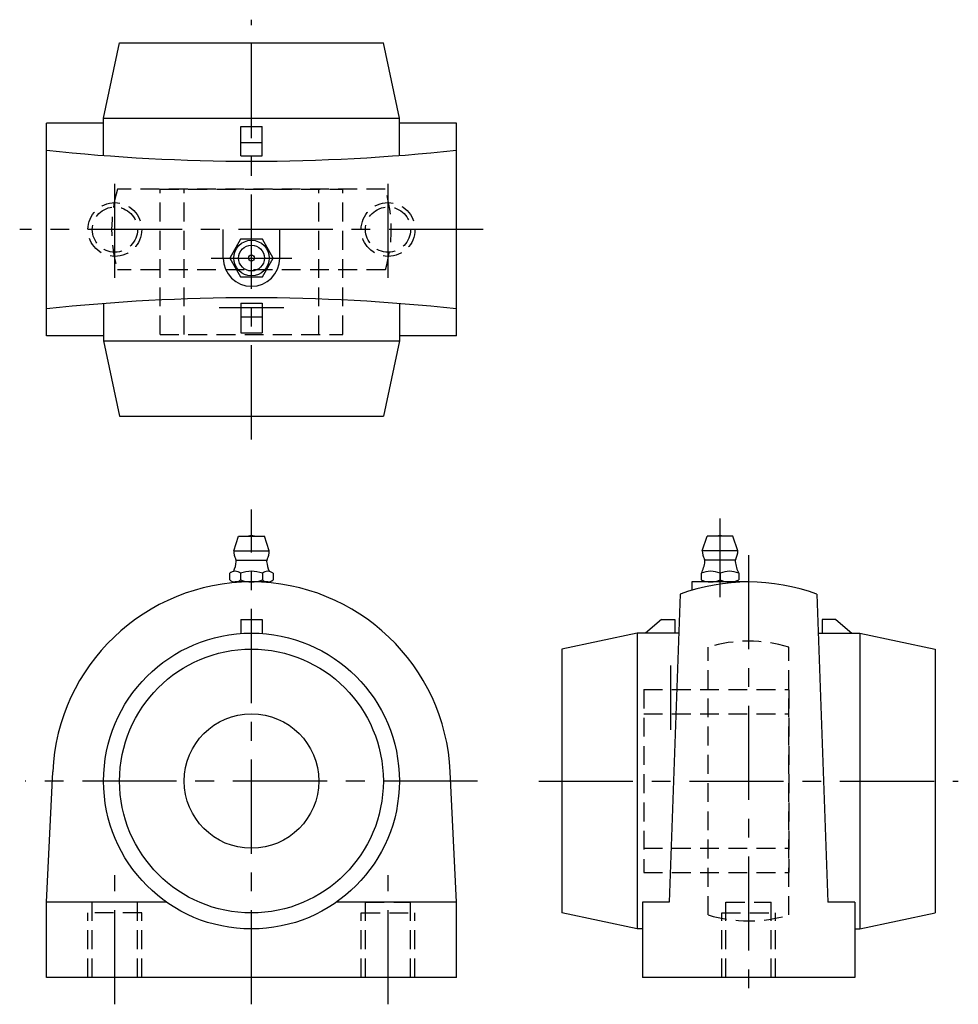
# Model space of a CAD drawing. Extents: x -43 to 131, y -5 to 178.
import ezdxf

# ---------------------------------------------------------------- set-up
doc = ezdxf.new("R2010")
doc.units = 0
doc.header["$LTSCALE"] = 14
doc.header["$MEASUREMENT"] = 0
doc.linetypes.add('CENTER', pattern=[2, 1.25, -0.25, 0.25, -0.25])
doc.linetypes.add('HIDDEN', pattern=[0.375, 0.25, -0.125])
doc.layers.get('0').update_dxf_attribs({"linetype": 'CONTINUOUS'})
doc.layers.add('CENTER', color=1, linetype='CENTER')
doc.layers.add('HIDDEN', color=3, linetype='HIDDEN')

msp = doc.modelspace()

# ---------------------------------------------------------------- linework, layer by layer
for p, q in [((-27.5, 159.71), (-24.52, 173.71)), ((-24.52, 173.71), (24.52, 173.71)), ((27.5, 159.71), (24.52, 173.71)), ((-27.5, 152.78), (-27.5, 159.71)), ((-27.5, 159.71), (27.5, 159.71)), ((27.5, 152.78), (27.5, 159.71)), ((-38.1, 119.26), (-38.1, 158.76)), ((-27.5, 158.76), (-38.1, 158.76)), ((-2, 152.71), (-2, 158.19)), ((-2, 158.19), (2, 158.19)), ((2, 152.71), (2, 158.19)), ((38.1, 158.76), (27.5, 158.76)), ((38.1, 119.26), (38.1, 158.76)), ((-2, 155.21), (2, 155.21)), ((-2, 152.71), (2, 152.71)), ((-5.25, 133.71), (-5.25, 139.01)), ((5.25, 133.71), (5.25, 139.01)), ((-27.5, 125.25), (-27.5, 118.31)), ((-2, 125.31), (-2, 119.84)), ((-2, 125.31), (2, 125.31)), ((2, 125.31), (2, 119.84)), ((27.5, 125.25), (27.5, 118.31)), ((-2, 122.81), (2, 122.81)), ((-27.5, 119.26), (-38.1, 119.26)), ((-2, 119.84), (2, 119.84)), ((38.1, 119.26), (27.5, 119.26)), ((-27.5, 118.31), (27.5, 118.31)), ((-27.5, 118.31), (-24.52, 104.31)), ((27.5, 118.31), (24.52, 104.31)), ((-24.52, 104.31), (24.52, 104.31)), ((-3.3, 79.3), (-2.4, 82)), ((-2.4, 82), (2.4, 82)), ((3.3, 79.3), (2.4, 82)), ((83.83, 79.3), (84.73, 82)), ((89.53, 82), (84.73, 82)), ((90.43, 79.3), (89.53, 82)), ((-3.3, 79.3), (3.3, 79.3)), ((90.43, 79.3), (83.83, 79.3)), ((-2.8, 77.55), (2.8, 77.55)), ((89.93, 77.55), (84.33, 77.55)), ((-4.04, 73.87), (-4.04, 75.13)), ((-2.02, 75.13), (-2.02, 73.87)), ((2.02, 75.13), (2.02, 73.87)), ((4.04, 75.13), (4.04, 73.87)), ((83.63, 75.13), (83.63, 73.87)), ((87.13, 75.13), (87.13, 73.87)), ((90.63, 75.13), (90.63, 73.87)), ((3.03, 73.5), (-3.03, 73.5)), ((81.88, 73.5), (81.88, 71.96)), ((92.43, 73.5), (81.88, 73.5)), ((88.88, 73.5), (85.38, 73.5)), ((79.73, 71.25), (77.68, 14)), ((105.13, 71.25), (107.18, 14)), ((-2, 66.5), (-2, 63.93)), ((-2, 66.5), (2, 66.5)), ((2, 66.5), (2, 63.93)), ((76.23, 66.5), (73.25, 64)), ((76.23, 66.5), (78.73, 66.5)), ((78.73, 66.5), (78.73, 64)), ((106.13, 66.5), (106.13, 64)), ((108.63, 66.5), (106.13, 66.5)), ((108.63, 66.5), (111.61, 64)), ((71.73, 64), (57.73, 61.02)), ((79.47, 64), (71.73, 64)), ((71.73, 64), (71.73, 9)), ((105.39, 64), (113.13, 64)), ((113.13, 64), (113.13, 9)), ((113.13, 64), (127.13, 61.02)), ((57.73, 61.02), (57.73, 11.98)), ((127.13, 61.02), (127.13, 11.98)), ((-38.1, 14), (-36.96, 38.24)), ((38.1, 14), (36.96, 38.24)), ((-38.1, 0), (-38.1, 14)), ((-15.81, 14), (-38.1, 14)), ((38.1, 14), (15.81, 14)), ((38.1, 0), (38.1, 14)), ((72.68, 14), (72.68, 0)), ((77.68, 14), (72.68, 14)), ((112.18, 14), (107.18, 14)), ((112.18, 14), (112.18, 0)), ((71.73, 9), (57.73, 11.98)), ((113.13, 9), (127.13, 11.98)), ((72.68, 9), (71.73, 9)), ((112.18, 9), (113.13, 9)), ((38.1, 0), (-38.1, 0)), ((112.18, 0), (72.68, 0))]:
    msp.add_line(p, q)
msp.add_lwpolyline([(-2.02, 137.21), (-4.04, 133.71), (-2.02, 130.21), (2.02, 130.21), (4.04, 133.71), (2.02, 137.21)], close=True)
for centre, radius in [((0, 133.71), 3.3), ((0, 133.71), 2.4), ((0, 133.71), 0.555), ((0, 36.5), 27.5), ((0, 36.5), 24.52), ((0, 36.5), 12.5)]:
    msp.add_circle(centre, radius)
for centre, radius, start, end in [((0, 506.79), 355.08, 263.8403, 276.1597), ((0, 133.71), 5.25, 180, 0), ((0, -228.76), 355.08, 83.8403, 96.1597), ((0, 80.51), 1.59, 69.555, 110.445), ((87.13, 80.51), 1.59, 69.555, 110.445), ((0, 79.3), 3.3, 180, 208.0616), ((0, 79.3), 3.3, 331.9384, 0), ((87.13, 79.3), 3.3, 180, 208.0616), ((87.13, 79.3), 3.3, 331.9384, 0), ((-8.79, 77.92), 6, 336.1715, 353.8983), ((-3.62, 77.37), 0.8, 353.8983, 28.0616), ((3.62, 77.37), 0.8, 151.9384, 186.1017), ((8.79, 77.92), 6, 186.1017, 203.8285), ((78.34, 77.92), 6, 332.3723, 353.8983), ((83.51, 77.37), 0.8, 353.8983, 28.0616), ((90.75, 77.37), 0.8, 151.9384, 186.1017), ((95.92, 77.92), 6, 186.1017, 207.6277), ((-3.03, 73.94), 1.56, 49.7398, 130.2602), ((0, 69.8), 5.7, 69.2291, 110.7709), ((3.03, 73.94), 1.56, 49.7398, 130.2602), ((85.38, 71.18), 4.32, 66.1022, 113.8978), ((88.88, 71.18), 4.32, 66.1022, 113.8978), ((0, 36.5), 37, 2.6948, 177.3052), ((-3.03, 75.06), 1.56, 229.7398, 310.2602), ((0, 79.2), 5.7, 249.2291, 290.7709), ((3.03, 75.06), 1.56, 229.7398, 310.2602), ((92.43, 36.5), 37, 69.9254, 110.0746), ((85.38, 77.82), 4.32, 246.1022, 293.8978), ((88.88, 77.82), 4.32, 246.1022, 293.8978)]:
    msp.add_arc(centre, radius, start, end)
at = {"layer": 'CENTER'}
for p, q in [((0, 100.01), (0, 178.01)), ((-25.4, 130.01), (-25.4, 148.01)), ((25.4, 130.01), (25.4, 148.01)), ((43.1, 139.01), (-43.1, 139.01)), ((-7.51, 133.71), (7.51, 133.71)), ((-6, 124.51), (6, 124.51)), ((0, -5), (0, 87)), ((87.13, 70.68), (87.13, 85.28)), ((92.43, 78.5), (92.43, -5)), ((77.93, 58), (77.93, 46)), ((42.05, 36.5), (-42.05, 36.5)), ((53.43, 36.5), (131.43, 36.5)), ((-25.4, -5), (-25.4, 19)), ((25.4, -5), (25.4, 19))]:
    msp.add_line(p, q, dxfattribs=at)
at = {"layer": 'HIDDEN'}
for p, q in [((24.89, 146.51), (-24.89, 146.51)), ((-17, 119.51), (-17, 146.51)), ((-17, 146.51), (17, 146.51)), ((-12.5, 119.51), (-12.5, 146.51)), ((12.5, 119.51), (12.5, 146.51)), ((17, 119.51), (17, 146.51)), ((24.89, 131.51), (-24.89, 131.51)), ((-17, 119.51), (17, 119.51)), ((84.93, 11.61), (84.93, 61.39)), ((99.93, 11.61), (99.93, 61.39)), ((72.93, 53.5), (72.93, 19.5)), ((72.93, 53.5), (99.93, 53.5)), ((99.93, 53.5), (99.93, 19.5)), ((72.93, 49), (99.93, 49)), ((72.93, 24), (99.93, 24)), ((72.93, 19.5), (99.93, 19.5)), ((-21.2, 14), (-29.6, 14)), ((-29.6, 0), (-29.6, 14)), ((-21.2, 0), (-21.2, 14)), ((21.2, 14), (29.6, 14)), ((21.2, 0), (21.2, 14)), ((29.6, 0), (29.6, 14)), ((88.23, 14), (96.63, 14)), ((88.23, 0), (88.23, 14)), ((96.63, 0), (96.63, 14)), ((-20.4, 12), (-30.4, 12)), ((-30.4, 0), (-30.4, 12)), ((-20.4, 0), (-20.4, 12)), ((20.4, 12), (30.4, 12)), ((20.4, 0), (20.4, 12)), ((30.4, 0), (30.4, 12)), ((87.43, 12), (97.43, 12)), ((87.43, 0), (87.43, 12)), ((97.43, 0), (97.43, 12))]:
    msp.add_line(p, q, dxfattribs=at)
for centre, radius in [((-25.4, 139.01), 5), ((-25.4, 139.01), 4.2), ((25.4, 139.01), 5), ((25.4, 139.01), 4.2)]:
    msp.add_circle(centre, radius, dxfattribs=at)
for centre, start, end in [((0, 139.01), 163.2341, 196.7659), ((0, 139.01), 343.2341, 16.7659), ((92.43, 36.5), 73.2341, 106.7659), ((92.43, 36.5), 253.2341, 286.7659)]:
    msp.add_arc(centre, 26, start, end, dxfattribs=at)

doc.saveas('drawing.dxf')
